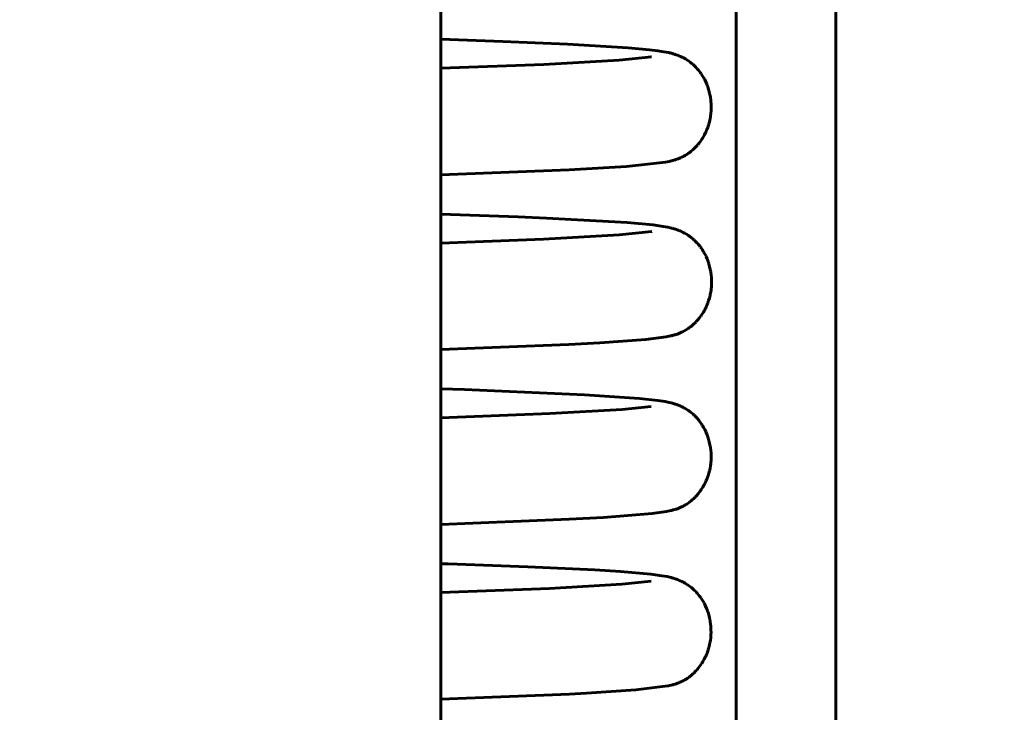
# Model space of a CAD drawing. Header units: millimetres. Extents: x 0 to 210, y 0 to 297.
# Tile 24 of 29: x 161.3 to 170.54, y 210.03 to 216.52. Entities that reach past the tile are written whole.
import ezdxf

# ---------------------------------------------------------------- set-up
doc = ezdxf.new("R2010")
doc.units = ezdxf.units.MM
doc.linetypes.add('K5LT_BASIC', pattern=[0])
doc.linetypes.add('K5LT_THIN', pattern=[0])
doc.layers.add('Системный слой', color=7, linetype='Continuous')
doc.layers.add('Системный слой (1)', color=7, linetype='Continuous', true_color=0x6c6c6c)
doc.styles.add('KDIMTEXTSTYLE', font='txt', dxfattribs={"width": 0.96, "oblique": 15, "height": 5})
doc.styles.add('KTEXTSTYLE', font='txt', dxfattribs={"width": 0.96, "height": 5})
doc.dimstyles.new('KDIMSTYLE (1.00)', dxfattribs={"dimtxt": 5, "dimasz": 1, "dimexe": 2, "dimexo": 0, "dimgap": 1, "dimtad": 1, "dimtxsty": 'KDIMTEXTSTYLE', "dimsah": 1, "dimcen": 0, "dimdle": 1, "dimadec": 0, "dimazin": 0, "dimtfac": 0.667, "dimtmove": 0, "dimatfit": 3, "dimfxl": 1, "dimtvp": 1, "dimtolj": 1, "dimtzin": 0, "dimarcsym": 0})

# ---------------------------------------------------------------- blocks, each defined once
blk = doc.blocks.new('U74')
at = {"layer": 'Системный слой (1)', "color": 143, "linetype": 'K5LT_BASIC', "lineweight": 60, "true_color": 0x33acca}
for p, q in [((166.9271, 216.1452), (166.2208, 216.1059)), ((167.2299, 216.1769), (166.9271, 216.1452)), ((167.2244, 216.1754), (167.2299, 216.1769)), ((166.2208, 216.1059), (165.2543, 216.0693))]:
    blk.add_line(p, q, dxfattribs=at)
blk = doc.blocks.new('U76')
at = {"layer": 'Системный слой (1)', "color": 143, "linetype": 'K5LT_BASIC', "lineweight": 60, "true_color": 0x33acca}
for p, q in [((167.2287, 212.8972), (166.957, 212.8685)), ((166.2763, 212.8298), (165.2543, 212.7907)), ((166.957, 212.8685), (166.2763, 212.8298))]:
    blk.add_line(p, q, dxfattribs=at)
blk = doc.blocks.new('U78')
at = {"layer": 'Системный слой (1)', "color": 143, "linetype": 'K5LT_BASIC', "lineweight": 60, "true_color": 0x33acca}
for p, q in [((166.2183, 214.4667), (165.2543, 214.43)), ((166.9268, 214.5059), (166.2183, 214.4667)), ((167.2345, 214.5377), (166.9268, 214.5059)), ((167.229, 214.5362), (167.2345, 214.5377))]:
    blk.add_line(p, q, dxfattribs=at)
blk = doc.blocks.new('U84')
at = {"layer": 'Системный слой (1)', "color": 143, "linetype": 'K5LT_BASIC', "lineweight": 60, "true_color": 0x33acca}
for p, q in [((165.4772, 213.0547), (165.2543, 213.0622)), ((166.6034, 213.0073), (165.4772, 213.0547)), ((167.1175, 212.9727), (166.6034, 213.0073)), ((167.2891, 212.9539), (167.1175, 212.9727)), ((167.36, 212.9426), (167.2891, 212.9539)), ((167.3955, 212.9352), (167.36, 212.9426)), ((167.4145, 212.9306), (167.3955, 212.9352)), ((167.4244, 212.928), (167.4145, 212.9306)), ((167.4294, 212.9266), (167.4244, 212.928)), ((167.4319, 212.9259), (167.4294, 212.9266)), ((167.4332, 212.9255), (167.4319, 212.9259)), ((167.4396, 212.9236), (167.4332, 212.9255)), ((167.4537, 212.9192), (167.4396, 212.9236)), ((167.465, 212.9152), (167.4537, 212.9192)), ((167.4714, 212.9129), (167.465, 212.9152)), ((167.4747, 212.9117), (167.4714, 212.9129)), ((167.4764, 212.911), (167.4747, 212.9117)), ((167.4773, 212.9107), (167.4764, 212.911)), ((167.479, 212.91), (167.4773, 212.9107)), ((167.4816, 212.909), (167.479, 212.91)), ((167.4836, 212.9082), (167.4816, 212.909)), ((167.4855, 212.9074), (167.4836, 212.9082)), ((167.4879, 212.9065), (167.4855, 212.9074)), ((167.492, 212.9047), (167.4879, 212.9065)), ((167.4973, 212.9024), (167.492, 212.9047)), ((167.5, 212.9013), (167.4973, 212.9024)), ((167.5014, 212.9006), (167.5, 212.9013)), ((167.5021, 212.9003), (167.5014, 212.9006)), ((167.5182, 212.8927), (167.5021, 212.9003)), ((167.5322, 212.8855), (167.5182, 212.8927)), ((167.5397, 212.8814), (167.5322, 212.8855)), ((167.5436, 212.8791), (167.5397, 212.8814)), ((167.5456, 212.878), (167.5436, 212.8791)), ((167.5466, 212.8774), (167.5456, 212.878)), ((167.5635, 212.8671), (167.5466, 212.8774)), ((167.5779, 212.8575), (167.5635, 212.8671)), ((167.5854, 212.8522), (167.5779, 212.8575)), ((167.5892, 212.8494), (167.5854, 212.8522)), ((167.5911, 212.848), (167.5892, 212.8494)), ((167.592, 212.8472), (167.5911, 212.848)), ((167.6069, 212.8356), (167.592, 212.8472)), ((167.6211, 212.8235), (167.6069, 212.8356)), ((167.6284, 212.8169), (167.6211, 212.8235)), ((167.632, 212.8135), (167.6284, 212.8169)), ((167.6339, 212.8118), (167.632, 212.8135)), ((167.6348, 212.8109), (167.6339, 212.8118)), ((167.6485, 212.7972), (167.6348, 212.8109)), ((167.662, 212.7824), (167.6485, 212.7972)), ((167.6687, 212.7746), (167.662, 212.7824)), ((167.6721, 212.7706), (167.6687, 212.7746)), ((167.6737, 212.7686), (167.6721, 212.7706)), ((167.6745, 212.7676), (167.6737, 212.7686)), ((167.6854, 212.7536), (167.6745, 212.7676)), ((167.6979, 212.7361), (167.6854, 212.7536)), ((167.704, 212.7269), (167.6979, 212.7361)), ((167.707, 212.7222), (167.704, 212.7269)), ((167.7085, 212.7198), (167.707, 212.7222)), ((167.7092, 212.7186), (167.7085, 212.7198)), ((167.7197, 212.7007), (167.7092, 212.7186)), ((167.7311, 212.6792), (167.7197, 212.7007)), ((167.7365, 212.6681), (167.7311, 212.6792)), ((167.7391, 212.6624), (167.7365, 212.6681)), ((167.7404, 212.6596), (167.7391, 212.6624)), ((167.741, 212.6582), (167.7404, 212.6596)), ((167.7497, 212.6374), (167.741, 212.6582)), ((167.7588, 212.6128), (167.7497, 212.6374)), ((167.763, 212.6001), (167.7588, 212.6128)), ((167.765, 212.5937), (167.763, 212.6001)), ((167.7659, 212.5905), (167.765, 212.5937)), ((167.7664, 212.5889), (167.7659, 212.5905)), ((167.773, 212.5645), (167.7664, 212.5889)), ((167.7789, 212.5378), (167.773, 212.5645)), ((167.7814, 212.5244), (167.7789, 212.5378)), ((167.7826, 212.5176), (167.7814, 212.5244)), ((167.7831, 212.5143), (167.7826, 212.5176)), ((167.7834, 212.5126), (167.7831, 212.5143)), ((167.7867, 212.4872), (167.7834, 212.5126)), ((167.789, 212.4606), (167.7867, 212.4872)), ((167.7897, 212.4473), (167.789, 212.4606)), ((167.79, 212.4407), (167.7897, 212.4473)), ((167.7901, 212.4373), (167.79, 212.4407)), ((167.7901, 212.4357), (167.7901, 212.4373)), ((167.7901, 212.4117), (167.7901, 212.4357)), ((167.78, 212.3153), (167.7843, 212.3405)), ((167.7843, 212.3405), (167.787, 212.3621)), ((167.787, 212.3621), (167.7872, 212.3637)), ((167.7872, 212.3637), (167.7875, 212.3669)), ((167.7875, 212.3669), (167.7881, 212.3732)), ((167.7881, 212.3732), (167.7891, 212.386)), ((167.7891, 212.386), (167.7901, 212.4117)), ((167.7569, 212.2331), (167.7612, 212.2453)), ((167.7612, 212.2453), (167.769, 212.27)), ((167.769, 212.27), (167.7749, 212.292)), ((167.7749, 212.292), (167.7752, 212.2936)), ((167.7752, 212.2936), (167.776, 212.2967)), ((167.776, 212.2967), (167.7774, 212.3029)), ((167.7774, 212.3029), (167.78, 212.3153)), ((167.7118, 212.1392), (167.7222, 212.1571)), ((167.7222, 212.1571), (167.723, 212.1585)), ((167.723, 212.1585), (167.7245, 212.1612)), ((167.7245, 212.1612), (167.7275, 212.1668)), ((167.7275, 212.1668), (167.7333, 212.1782)), ((167.7333, 212.1782), (167.7442, 212.2015)), ((167.7442, 212.2015), (167.753, 212.2226)), ((167.753, 212.2226), (167.7535, 212.2241)), ((167.7535, 212.2241), (167.7547, 212.2271)), ((167.7547, 212.2271), (167.7569, 212.2331)), ((167.6417, 212.0478), (167.6454, 212.0516)), ((167.6454, 212.0516), (167.6527, 212.0595)), ((167.6527, 212.0595), (167.6674, 212.0765)), ((167.6674, 212.0765), (167.6843, 212.098)), ((167.6843, 212.098), (167.6852, 212.0993)), ((167.6852, 212.0993), (167.6871, 212.1018)), ((167.6871, 212.1018), (167.6907, 212.1069)), ((167.6907, 212.1069), (167.6979, 212.1174)), ((167.6979, 212.1174), (167.7118, 212.1392)), ((167.4928, 211.9455), (167.5287, 211.9625)), ((167.5287, 211.9625), (167.5293, 211.9628)), ((167.5293, 211.9628), (167.531, 211.9637)), ((167.531, 211.9637), (167.5345, 211.9656)), ((167.5345, 211.9656), (167.5398, 211.9685)), ((167.5398, 211.9685), (167.5479, 211.9732)), ((167.5479, 211.9732), (167.5608, 211.9811)), ((167.5608, 211.9811), (167.5829, 211.9963)), ((167.5829, 211.9963), (167.5846, 211.9976)), ((167.5846, 211.9976), (167.5855, 211.9983)), ((167.5855, 211.9983), (167.5874, 211.9997)), ((167.5874, 211.9997), (167.5911, 212.0025)), ((167.5911, 212.0025), (167.5987, 212.0085)), ((167.5987, 212.0085), (167.6019, 212.0111)), ((167.6019, 212.0111), (167.6027, 212.0117)), ((167.6027, 212.0117), (167.604, 212.0128)), ((167.604, 212.0128), (167.6068, 212.0151)), ((167.6068, 212.0151), (167.6124, 212.0199)), ((167.6124, 212.0199), (167.6238, 212.0303)), ((167.6238, 212.0303), (167.6375, 212.0435)), ((167.6375, 212.0435), (167.639, 212.045)), ((167.639, 212.045), (167.6399, 212.046)), ((167.6399, 212.046), (167.6417, 212.0478)), ((166.7804, 211.8554), (167.2367, 211.8915)), ((167.2367, 211.8915), (167.3703, 211.9108)), ((167.3703, 211.9108), (167.4119, 211.9198)), ((167.4119, 211.9198), (167.4208, 211.922)), ((167.4208, 211.922), (167.435, 211.9258)), ((167.435, 211.9258), (167.4497, 211.9302)), ((167.4497, 211.9302), (167.4542, 211.9316)), ((167.4542, 211.9316), (167.4617, 211.9339)), ((167.4617, 211.9339), (167.4733, 211.9379)), ((167.4733, 211.9379), (167.4928, 211.9455)), ((165.2543, 211.7908), (166.4587, 211.8381)), ((166.4587, 211.8381), (166.7804, 211.8554))]:
    blk.add_line(p, q, dxfattribs=at)
blk = doc.blocks.new('U89')
at = {"layer": 'Системный слой (1)', "color": 143, "linetype": 'K5LT_BASIC', "lineweight": 60, "true_color": 0x33acca}
for p, q in [((165.2613, 211.4225), (165.2543, 211.4227)), ((165.2759, 211.422), (165.2613, 211.4225)), ((165.2853, 211.4217), (165.2759, 211.422)), ((165.2915, 211.4215), (165.2853, 211.4217)), ((165.2956, 211.4214), (165.2915, 211.4215)), ((165.2984, 211.4213), (165.2956, 211.4214)), ((165.3003, 211.4212), (165.2984, 211.4213)), ((165.3034, 211.4211), (165.3003, 211.4212)), ((165.3061, 211.421), (165.3034, 211.4211)), ((165.3113, 211.4208), (165.3061, 211.421)), ((165.3219, 211.4205), (165.3113, 211.4208)), ((166.0711, 211.3928), (165.3219, 211.4205)), ((166.6976, 211.3629), (166.0711, 211.3928)), ((166.9384, 211.3478), (166.6976, 211.3629)), ((167.2231, 211.3231), (166.9384, 211.3478)), ((167.3285, 211.309), (167.2231, 211.3231)), ((167.3764, 211.3003), (167.3285, 211.309)), ((167.402, 211.2946), (167.3764, 211.3003)), ((167.4152, 211.2913), (167.402, 211.2946)), ((167.4219, 211.2895), (167.4152, 211.2913)), ((167.4253, 211.2886), (167.4219, 211.2895)), ((167.4289, 211.2876), (167.4253, 211.2886)), ((167.436, 211.2855), (167.4289, 211.2876)), ((167.4519, 211.2806), (167.436, 211.2855)), ((167.4617, 211.2772), (167.4519, 211.2806)), ((167.467, 211.2752), (167.4617, 211.2772)), ((167.4699, 211.2742), (167.467, 211.2752)), ((167.4713, 211.2737), (167.4699, 211.2742)), ((167.472, 211.2734), (167.4713, 211.2737)), ((167.4735, 211.2728), (167.472, 211.2734)), ((167.4752, 211.2722), (167.4735, 211.2728)), ((167.4763, 211.2718), (167.4752, 211.2722)), ((167.477, 211.2715), (167.4763, 211.2718)), ((167.4775, 211.2713), (167.477, 211.2715)), ((167.4779, 211.2711), (167.4775, 211.2713)), ((167.4783, 211.271), (167.4779, 211.2711)), ((167.4788, 211.2708), (167.4783, 211.271)), ((167.4799, 211.2704), (167.4788, 211.2708)), ((167.482, 211.2695), (167.4799, 211.2704)), ((167.4831, 211.2691), (167.482, 211.2695)), ((167.4836, 211.2689), (167.4831, 211.2691)), ((167.5007, 211.2616), (167.4836, 211.2689)), ((167.5145, 211.2551), (167.5007, 211.2616)), ((167.522, 211.2513), (167.5145, 211.2551)), ((167.526, 211.2493), (167.522, 211.2513)), ((167.528, 211.2483), (167.526, 211.2493)), ((167.529, 211.2477), (167.528, 211.2483)), ((167.546, 211.2382), (167.529, 211.2477)), ((167.5604, 211.2295), (167.546, 211.2382)), ((167.5679, 211.2246), (167.5604, 211.2295)), ((167.5717, 211.222), (167.5679, 211.2246)), ((167.5737, 211.2207), (167.5717, 211.222)), ((167.5746, 211.22), (167.5737, 211.2207)), ((167.5904, 211.2087), (167.5746, 211.22)), ((167.6045, 211.1977), (167.5904, 211.2087)), ((167.6118, 211.1917), (167.6045, 211.1977)), ((167.6154, 211.1885), (167.6118, 211.1917)), ((167.6173, 211.1869), (167.6154, 211.1885)), ((167.6182, 211.1861), (167.6173, 211.1869)), ((167.6316, 211.1738), (167.6182, 211.1861)), ((167.6453, 211.1603), (167.6316, 211.1738)), ((167.6522, 211.1531), (167.6453, 211.1603)), ((167.6556, 211.1494), (167.6522, 211.1531)), ((167.6573, 211.1475), (167.6556, 211.1494)), ((167.6581, 211.1465), (167.6573, 211.1475)), ((167.6696, 211.1333), (167.6581, 211.1465)), ((167.6824, 211.1171), (167.6696, 211.1333)), ((167.6888, 211.1085), (167.6824, 211.1171)), ((167.6919, 211.1041), (167.6888, 211.1085)), ((167.6935, 211.1019), (167.6919, 211.1041)), ((167.6942, 211.1008), (167.6935, 211.1019)), ((167.7054, 211.0838), (167.6942, 211.1008)), ((167.7174, 211.0637), (167.7054, 211.0838)), ((167.7232, 211.0532), (167.7174, 211.0637)), ((167.726, 211.048), (167.7232, 211.0532)), ((167.7273, 211.0453), (167.726, 211.048)), ((167.728, 211.044), (167.7273, 211.0453)), ((167.7373, 211.0248), (167.728, 211.044)), ((167.7474, 211.0012), (167.7373, 211.0248)), ((167.7521, 210.9891), (167.7474, 211.0012)), ((167.7544, 210.9829), (167.7521, 210.9891)), ((167.7555, 210.9798), (167.7544, 210.9829)), ((167.756, 210.9783), (167.7555, 210.9798)), ((167.7638, 210.9546), (167.756, 210.9783)), ((167.771, 210.9283), (167.7638, 210.9546)), ((167.7742, 210.9151), (167.771, 210.9283)), ((167.7757, 210.9084), (167.7742, 210.9151)), ((167.7764, 210.9051), (167.7757, 210.9084)), ((167.7767, 210.9034), (167.7764, 210.9051)), ((167.7813, 210.8786), (167.7767, 210.9034)), ((167.785, 210.8518), (167.7813, 210.8786)), ((167.7864, 210.8382), (167.785, 210.8518)), ((167.787, 210.8315), (167.7864, 210.8382)), ((167.7873, 210.8281), (167.787, 210.8315)), ((167.7874, 210.8264), (167.7873, 210.8281)), ((167.7887, 210.8008), (167.7874, 210.8264)), ((167.7882, 210.7553), (167.7885, 210.7617)), ((167.7885, 210.7617), (167.7889, 210.7747)), ((167.7889, 210.7747), (167.7887, 210.8008)), ((167.7751, 210.6599), (167.7793, 210.6798)), ((167.7793, 210.6798), (167.7796, 210.6814)), ((167.7796, 210.6814), (167.7802, 210.6844)), ((167.7802, 210.6844), (167.7812, 210.6905)), ((167.7812, 210.6905), (167.7832, 210.7028)), ((167.7832, 210.7028), (167.7862, 210.7276)), ((167.7862, 210.7276), (167.788, 210.7504)), ((167.788, 210.7504), (167.7881, 210.752)), ((167.7881, 210.752), (167.7882, 210.7553)), ((167.7451, 210.5678), (167.7548, 210.592)), ((167.7548, 210.592), (167.7621, 210.613)), ((167.7621, 210.613), (167.7626, 210.6145)), ((167.7626, 210.6145), (167.7636, 210.6175)), ((167.7636, 210.6175), (167.7654, 210.6234)), ((167.7654, 210.6234), (167.7689, 210.6355)), ((167.7689, 210.6355), (167.7751, 210.6599)), ((167.6881, 210.4662), (167.6996, 210.483)), ((167.6996, 210.483), (167.7004, 210.4843)), ((167.7004, 210.4843), (167.7021, 210.4869)), ((167.7021, 210.4869), (167.7055, 210.4922)), ((167.7055, 210.4922), (167.7121, 210.503)), ((167.7121, 210.503), (167.7248, 210.5254)), ((167.7248, 210.5254), (167.7351, 210.5458)), ((167.7351, 210.5458), (167.7358, 210.5472)), ((167.7358, 210.5472), (167.7372, 210.5501)), ((167.7372, 210.5501), (167.7399, 210.556)), ((167.7399, 210.556), (167.7451, 210.5678)), ((167.6181, 210.3873), (167.6275, 210.3961)), ((167.6275, 210.3961), (167.6469, 210.4157)), ((167.6469, 210.4157), (167.6577, 210.4277)), ((167.6577, 210.4277), (167.6587, 210.4289)), ((167.6587, 210.4289), (167.6607, 210.4312)), ((167.6607, 210.4312), (167.6646, 210.4359)), ((167.6646, 210.4359), (167.6725, 210.4456)), ((167.6725, 210.4456), (167.6881, 210.4662)), ((167.4628, 210.296), (167.4673, 210.2976)), ((167.4673, 210.2976), (167.4681, 210.2978)), ((167.4681, 210.2978), (167.4696, 210.2984)), ((167.4696, 210.2984), (167.472, 210.2992)), ((167.472, 210.2992), (167.474, 210.3)), ((167.474, 210.3), (167.4769, 210.301)), ((167.4769, 210.301), (167.4815, 210.3028)), ((167.4815, 210.3028), (167.4886, 210.3056)), ((167.4886, 210.3056), (167.5008, 210.3108)), ((167.5008, 210.3108), (167.5044, 210.3124)), ((167.5044, 210.3124), (167.505, 210.3127)), ((167.505, 210.3127), (167.5063, 210.3133)), ((167.5063, 210.3133), (167.5083, 210.3142)), ((167.5083, 210.3142), (167.5092, 210.3147)), ((167.5092, 210.3147), (167.5098, 210.3149)), ((167.5098, 210.3149), (167.5102, 210.3151)), ((167.5102, 210.3151), (167.5106, 210.3153)), ((167.5106, 210.3153), (167.5112, 210.3156)), ((167.5112, 210.3156), (167.512, 210.3159)), ((167.512, 210.3159), (167.5132, 210.3165)), ((167.5132, 210.3165), (167.5151, 210.3174)), ((167.5151, 210.3174), (167.5155, 210.3176)), ((167.5155, 210.3176), (167.516, 210.3179)), ((167.516, 210.3179), (167.5168, 210.3183)), ((167.5168, 210.3183), (167.5184, 210.319)), ((167.5184, 210.319), (167.5216, 210.3207)), ((167.5216, 210.3207), (167.5248, 210.3223)), ((167.5248, 210.3223), (167.527, 210.3234)), ((167.527, 210.3234), (167.5276, 210.3238)), ((167.5276, 210.3238), (167.5281, 210.324)), ((167.5281, 210.324), (167.5291, 210.3245)), ((167.5291, 210.3245), (167.531, 210.3255)), ((167.531, 210.3255), (167.5349, 210.3277)), ((167.5349, 210.3277), (167.5433, 210.3324)), ((167.5433, 210.3324), (167.555, 210.3395)), ((167.555, 210.3395), (167.5558, 210.34)), ((167.5558, 210.34), (167.5575, 210.3411)), ((167.5575, 210.3411), (167.561, 210.3433)), ((167.561, 210.3433), (167.5681, 210.348)), ((167.5681, 210.348), (167.5834, 210.3588)), ((167.5834, 210.3588), (167.61, 210.3801)), ((167.61, 210.3801), (167.6111, 210.3811)), ((167.6111, 210.3811), (167.6134, 210.3831)), ((167.6134, 210.3831), (167.6181, 210.3873)), ((166.5689, 210.2042), (166.6214, 210.207)), ((166.6214, 210.207), (167.0821, 210.2374)), ((167.0821, 210.2374), (167.384, 210.2748)), ((167.384, 210.2748), (167.3902, 210.2762)), ((167.3902, 210.2762), (167.4002, 210.2784)), ((167.4002, 210.2784), (167.4159, 210.2822)), ((167.4159, 210.2822), (167.4299, 210.2858)), ((167.4299, 210.2858), (167.438, 210.2882)), ((167.438, 210.2882), (167.4537, 210.293)), ((167.4537, 210.293), (167.4628, 210.296)), ((165.2543, 210.1515), (166.461, 210.1988)), ((166.461, 210.1988), (166.5689, 210.2042))]:
    blk.add_line(p, q, dxfattribs=at)
blk = doc.blocks.new('U91')
at = {"layer": 'Системный слой (1)', "color": 143, "linetype": 'K5LT_BASIC', "lineweight": 60, "true_color": 0x33acca}
for p, q in [((166.9514, 211.2288), (166.2754, 211.1904)), ((167.2279, 211.2583), (166.9514, 211.2288)), ((166.2754, 211.1904), (165.2543, 211.1514))]:
    blk.add_line(p, q, dxfattribs=at)
blk = doc.blocks.new('U101')
at = {"layer": 'Системный слой (1)', "color": 143, "linetype": 'K5LT_BASIC', "lineweight": 60, "true_color": 0x33acca}
for p, q in [((165.9799, 214.6752), (165.2543, 214.7015)), ((166.2457, 214.6639), (165.9799, 214.6752)), ((167.0034, 214.6215), (166.2457, 214.6639)), ((167.2458, 214.5992), (167.0034, 214.6215)), ((167.3391, 214.5864), (167.2458, 214.5992)), ((167.3823, 214.5785), (167.3391, 214.5864)), ((167.385, 214.5779), (167.3823, 214.5785)), ((167.4067, 214.5731), (167.385, 214.5779)), ((167.4177, 214.5704), (167.4067, 214.5731)), ((167.4232, 214.5689), (167.4177, 214.5704)), ((167.4261, 214.5682), (167.4232, 214.5689)), ((167.432, 214.5666), (167.4261, 214.5682)), ((167.4445, 214.563), (167.432, 214.5666)), ((167.4562, 214.5593), (167.4445, 214.563)), ((167.4627, 214.5571), (167.4562, 214.5593)), ((167.4662, 214.5559), (167.4627, 214.5571)), ((167.468, 214.5552), (167.4662, 214.5559)), ((167.4689, 214.5549), (167.468, 214.5552)), ((167.4705, 214.5543), (167.4689, 214.5549)), ((167.4734, 214.5533), (167.4705, 214.5543)), ((167.4756, 214.5525), (167.4734, 214.5533)), ((167.4779, 214.5516), (167.4756, 214.5525)), ((167.481, 214.5505), (167.4779, 214.5516)), ((167.4865, 214.5483), (167.481, 214.5505)), ((167.492, 214.5461), (167.4865, 214.5483)), ((167.4949, 214.5449), (167.492, 214.5461)), ((167.4963, 214.5443), (167.4949, 214.5449)), ((167.4971, 214.544), (167.4963, 214.5443)), ((167.5134, 214.5367), (167.4971, 214.544)), ((167.5274, 214.5298), (167.5134, 214.5367)), ((167.5349, 214.5259), (167.5274, 214.5298)), ((167.5388, 214.5238), (167.5349, 214.5259)), ((167.5408, 214.5227), (167.5388, 214.5238)), ((167.5418, 214.5221), (167.5408, 214.5227)), ((167.5587, 214.5124), (167.5418, 214.5221)), ((167.573, 214.5032), (167.5587, 214.5124)), ((167.5805, 214.4982), (167.573, 214.5032)), ((167.5844, 214.4955), (167.5805, 214.4982)), ((167.5863, 214.4941), (167.5844, 214.4955)), ((167.5873, 214.4934), (167.5863, 214.4941)), ((167.6053, 214.4799), (167.5873, 214.4934)), ((167.6182, 214.4693), (167.6053, 214.4799)), ((167.6248, 214.4635), (167.6182, 214.4693)), ((167.6281, 214.4606), (167.6248, 214.4635)), ((167.6298, 214.4591), (167.6281, 214.4606)), ((167.6306, 214.4583), (167.6298, 214.4591)), ((167.6382, 214.4512), (167.6306, 214.4583)), ((167.6503, 214.4392), (167.6382, 214.4512)), ((167.6563, 214.4329), (167.6503, 214.4392)), ((167.6593, 214.4297), (167.6563, 214.4329)), ((167.6608, 214.4281), (167.6593, 214.4297)), ((167.6616, 214.4272), (167.6608, 214.4281)), ((167.6677, 214.4203), (167.6616, 214.4272)), ((167.6795, 214.4062), (167.6677, 214.4203)), ((167.6853, 214.3989), (167.6795, 214.4062)), ((167.6882, 214.3951), (167.6853, 214.3989)), ((167.6896, 214.3932), (167.6882, 214.3951)), ((167.6904, 214.3921), (167.6896, 214.3932)), ((167.6965, 214.3838), (167.6904, 214.3921)), ((167.7076, 214.3673), (167.6965, 214.3838)), ((167.713, 214.3587), (167.7076, 214.3673)), ((167.7157, 214.3544), (167.713, 214.3587)), ((167.717, 214.3522), (167.7157, 214.3544)), ((167.7177, 214.351), (167.717, 214.3522)), ((167.723, 214.3419), (167.7177, 214.351)), ((167.7336, 214.322), (167.723, 214.3419)), ((167.7387, 214.3116), (167.7336, 214.322)), ((167.7412, 214.3064), (167.7387, 214.3116)), ((167.7425, 214.3037), (167.7412, 214.3064)), ((167.7431, 214.3024), (167.7425, 214.3037)), ((167.7521, 214.2815), (167.7431, 214.3024)), ((167.7614, 214.2567), (167.7521, 214.2815)), ((167.7657, 214.244), (167.7614, 214.2567)), ((167.7677, 214.2377), (167.7657, 214.244)), ((167.7687, 214.2345), (167.7677, 214.2377)), ((167.7692, 214.2329), (167.7687, 214.2345)), ((167.7759, 214.2089), (167.7692, 214.2329)), ((167.782, 214.1825), (167.7759, 214.2089)), ((167.7846, 214.1691), (167.782, 214.1825)), ((167.7858, 214.1624), (167.7846, 214.1691)), ((167.7864, 214.159), (167.7858, 214.1624)), ((167.7866, 214.1573), (167.7864, 214.159)), ((167.7902, 214.1318), (167.7866, 214.1573)), ((167.7927, 214.1052), (167.7902, 214.1318)), ((167.7935, 214.0919), (167.7927, 214.1052)), ((167.7938, 214.0852), (167.7935, 214.0919)), ((167.794, 214.0819), (167.7938, 214.0852)), ((167.789, 213.985), (167.7915, 214.0064)), ((167.7915, 214.0064), (167.7917, 214.008)), ((167.7917, 214.008), (167.792, 214.0111)), ((167.792, 214.0111), (167.7925, 214.0175)), ((167.7925, 214.0175), (167.7934, 214.0303)), ((167.7934, 214.0303), (167.7942, 214.056)), ((167.794, 214.0802), (167.794, 214.0819)), ((167.7942, 214.056), (167.794, 214.0802)), ((167.7666, 213.8892), (167.7742, 213.9139)), ((167.7742, 213.9139), (167.78, 213.9364)), ((167.78, 213.9364), (167.7803, 213.938)), ((167.7803, 213.938), (167.781, 213.9411)), ((167.781, 213.9411), (167.7824, 213.9473)), ((167.7824, 213.9473), (167.7849, 213.9598)), ((167.7849, 213.9598), (167.789, 213.985)), ((167.7308, 213.8053), (167.7337, 213.811)), ((167.7337, 213.811), (167.7395, 213.8225)), ((167.7395, 213.8225), (167.7502, 213.846)), ((167.7502, 213.846), (167.7586, 213.8666)), ((167.7586, 213.8666), (167.7591, 213.8681)), ((167.7591, 213.8681), (167.7603, 213.8711)), ((167.7603, 213.8711), (167.7624, 213.8771)), ((167.7624, 213.8771), (167.7666, 213.8892)), ((167.6622, 213.7056), (167.6788, 213.7256)), ((167.6788, 213.7256), (167.6905, 213.741)), ((167.6905, 213.741), (167.6914, 213.7423)), ((167.6914, 213.7423), (167.6932, 213.7447)), ((167.6932, 213.7447), (167.6968, 213.7498)), ((167.6968, 213.7498), (167.7039, 213.7602)), ((167.7039, 213.7602), (167.7176, 213.7819)), ((167.7176, 213.7819), (167.7285, 213.8011)), ((167.7285, 213.8011), (167.7293, 213.8025)), ((167.7293, 213.8025), (167.7308, 213.8053)), ((167.5482, 213.6109), (167.5741, 213.6273)), ((167.5741, 213.6273), (167.5748, 213.6278)), ((167.5748, 213.6278), (167.5761, 213.6287)), ((167.5761, 213.6287), (167.5787, 213.6305)), ((167.5787, 213.6305), (167.5841, 213.6343)), ((167.5841, 213.6343), (167.5949, 213.6424)), ((167.5949, 213.6424), (167.597, 213.6439)), ((167.597, 213.6439), (167.5978, 213.6445)), ((167.5978, 213.6445), (167.5993, 213.6457)), ((167.5993, 213.6457), (167.6024, 213.6482)), ((167.6024, 213.6482), (167.6087, 213.6534)), ((167.6087, 213.6534), (167.6218, 213.6647)), ((167.6218, 213.6647), (167.6466, 213.6886)), ((167.6466, 213.6886), (167.6476, 213.6897)), ((167.6476, 213.6897), (167.6497, 213.6918)), ((167.6497, 213.6918), (167.6538, 213.6963)), ((167.6538, 213.6963), (167.6622, 213.7056)), ((167.1778, 213.5249), (167.3674, 213.5497)), ((167.3674, 213.5497), (167.4088, 213.5582)), ((167.4088, 213.5582), (167.4122, 213.559)), ((167.4122, 213.559), (167.4175, 213.5602)), ((167.4175, 213.5602), (167.4259, 213.5624)), ((167.4259, 213.5624), (167.4346, 213.5647)), ((167.4346, 213.5647), (167.4358, 213.565)), ((167.4358, 213.565), (167.4382, 213.5657)), ((167.4382, 213.5657), (167.4418, 213.5667)), ((167.4418, 213.5667), (167.4501, 213.569)), ((167.4501, 213.569), (167.455, 213.5705)), ((167.455, 213.5705), (167.4622, 213.5727)), ((167.4622, 213.5727), (167.4735, 213.5765)), ((167.4735, 213.5765), (167.4922, 213.5837)), ((167.4922, 213.5837), (167.5135, 213.5931)), ((167.5135, 213.5931), (167.5152, 213.5938)), ((167.5152, 213.5938), (167.5186, 213.5954)), ((167.5186, 213.5954), (167.5244, 213.5982)), ((167.5244, 213.5982), (167.5335, 213.6028)), ((167.5335, 213.6028), (167.5482, 213.6109)), ((165.2543, 213.4301), (166.4549, 213.4774)), ((166.4549, 213.4774), (166.7459, 213.493)), ((166.7459, 213.493), (167.1778, 213.5249))]:
    blk.add_line(p, q, dxfattribs=at)
blk = doc.blocks.new('U111')
at = {"layer": 'Системный слой (1)', "color": 143, "linetype": 'K5LT_BASIC', "lineweight": 60, "true_color": 0x33acca}
for p, q in [((165.8369, 216.3201), (165.2543, 216.3408)), ((166.4414, 216.2942), (165.8369, 216.3201)), ((167.0129, 216.2604), (166.4414, 216.2942)), ((167.2107, 216.2428), (167.0129, 216.2604)), ((167.2898, 216.2332), (167.2107, 216.2428)), ((167.3256, 216.2279), (167.2898, 216.2332)), ((167.369, 216.2203), (167.3256, 216.2279)), ((167.3916, 216.2156), (167.369, 216.2203)), ((167.4028, 216.2131), (167.3916, 216.2156)), ((167.4083, 216.2117), (167.4028, 216.2131)), ((167.4111, 216.211), (167.4083, 216.2117)), ((167.4167, 216.2096), (167.4111, 216.211)), ((167.4285, 216.2065), (167.4167, 216.2096)), ((167.441, 216.2028), (167.4285, 216.2065)), ((167.4479, 216.2006), (167.441, 216.2028)), ((167.4517, 216.1994), (167.4479, 216.2006)), ((167.4536, 216.1988), (167.4517, 216.1994)), ((167.4545, 216.1984), (167.4536, 216.1988)), ((167.4571, 216.1976), (167.4545, 216.1984)), ((167.4602, 216.1965), (167.4571, 216.1976)), ((167.4626, 216.1957), (167.4602, 216.1965)), ((167.4651, 216.1948), (167.4626, 216.1957)), ((167.4687, 216.1935), (167.4651, 216.1948)), ((167.4751, 216.1912), (167.4687, 216.1935)), ((167.4809, 216.1889), (167.4751, 216.1912)), ((167.4839, 216.1877), (167.4809, 216.1889)), ((167.4854, 216.1871), (167.4839, 216.1877)), ((167.4861, 216.1868), (167.4854, 216.1871)), ((167.5028, 216.1797), (167.4861, 216.1868)), ((167.5167, 216.1731), (167.5028, 216.1797)), ((167.5243, 216.1693), (167.5167, 216.1731)), ((167.5282, 216.1673), (167.5243, 216.1693)), ((167.5302, 216.1662), (167.5282, 216.1673)), ((167.5312, 216.1657), (167.5302, 216.1662)), ((167.5482, 216.1562), (167.5312, 216.1657)), ((167.5625, 216.1474), (167.5482, 216.1562)), ((167.57, 216.1425), (167.5625, 216.1474)), ((167.5739, 216.14), (167.57, 216.1425)), ((167.5758, 216.1386), (167.5739, 216.14)), ((167.5768, 216.138), (167.5758, 216.1386)), ((167.5926, 216.1266), (167.5768, 216.138)), ((167.6068, 216.1154), (167.5926, 216.1266)), ((167.6141, 216.1094), (167.6068, 216.1154)), ((167.6178, 216.1062), (167.6141, 216.1094)), ((167.6196, 216.1046), (167.6178, 216.1062)), ((167.6205, 216.1038), (167.6196, 216.1046)), ((167.6338, 216.0916), (167.6205, 216.1038)), ((167.6474, 216.0781), (167.6338, 216.0916)), ((167.6542, 216.071), (167.6474, 216.0781)), ((167.6576, 216.0673), (167.6542, 216.071)), ((167.6593, 216.0654), (167.6576, 216.0673)), ((167.6601, 216.0645), (167.6593, 216.0654)), ((167.6718, 216.0509), (167.6601, 216.0645)), ((167.6847, 216.0345), (167.6718, 216.0509)), ((167.6911, 216.0259), (167.6847, 216.0345)), ((167.6942, 216.0214), (167.6911, 216.0259)), ((167.6958, 216.0192), (167.6942, 216.0214)), ((167.6965, 216.0181), (167.6958, 216.0192)), ((167.7072, 216.0019), (167.6965, 216.0181)), ((167.719, 215.9821), (167.7072, 216.0019)), ((167.7247, 215.9717), (167.719, 215.9821)), ((167.7275, 215.9664), (167.7247, 215.9717)), ((167.7289, 215.9637), (167.7275, 215.9664)), ((167.7296, 215.9624), (167.7289, 215.9637)), ((167.7392, 215.9425), (167.7296, 215.9624)), ((167.7494, 215.9187), (167.7392, 215.9425)), ((167.7541, 215.9065), (167.7494, 215.9187)), ((167.7563, 215.9003), (167.7541, 215.9065)), ((167.7574, 215.8972), (167.7563, 215.9003)), ((167.758, 215.8957), (167.7574, 215.8972)), ((167.7655, 215.8726), (167.758, 215.8957)), ((167.7727, 215.8466), (167.7655, 215.8726)), ((167.7759, 215.8334), (167.7727, 215.8466)), ((167.7773, 215.8267), (167.7759, 215.8334)), ((167.778, 215.8234), (167.7773, 215.8267)), ((167.7784, 215.8217), (167.778, 215.8234)), ((167.783, 215.7967), (167.7784, 215.8217)), ((167.7867, 215.7699), (167.783, 215.7967)), ((167.7881, 215.7564), (167.7867, 215.7699)), ((167.7887, 215.7496), (167.7881, 215.7564)), ((167.7889, 215.7462), (167.7887, 215.7496)), ((167.789, 215.7445), (167.7889, 215.7462)), ((167.7877, 215.6454), (167.7896, 215.6688)), ((167.7903, 215.7192), (167.789, 215.7445)), ((167.7896, 215.6688), (167.7897, 215.6704)), ((167.7897, 215.6704), (167.7899, 215.6737)), ((167.7899, 215.6737), (167.7901, 215.6801)), ((167.7901, 215.6801), (167.7905, 215.6931)), ((167.7905, 215.6931), (167.7903, 215.7192)), ((167.7712, 215.5563), (167.7772, 215.5803)), ((167.7772, 215.5803), (167.781, 215.5983)), ((167.781, 215.5983), (167.7812, 215.5998)), ((167.7812, 215.5998), (167.7818, 215.6028)), ((167.7818, 215.6028), (167.7828, 215.6088)), ((167.7828, 215.6088), (167.7847, 215.621)), ((167.7847, 215.621), (167.7877, 215.6454)), ((167.7387, 215.4683), (167.7401, 215.4712)), ((167.7401, 215.4712), (167.7428, 215.4771)), ((167.7428, 215.4771), (167.7479, 215.4889)), ((167.7479, 215.4889), (167.7575, 215.5132)), ((167.7575, 215.5132), (167.7647, 215.5342)), ((167.7647, 215.5342), (167.7651, 215.5356)), ((167.7651, 215.5356), (167.7661, 215.5386)), ((167.7661, 215.5386), (167.7679, 215.5444)), ((167.7679, 215.5444), (167.7712, 215.5563)), ((167.6764, 215.3668), (167.692, 215.3878)), ((167.692, 215.3878), (167.7027, 215.4037)), ((167.7027, 215.4037), (167.7036, 215.405)), ((167.7036, 215.405), (167.7053, 215.4076)), ((167.7053, 215.4076), (167.7086, 215.4128)), ((167.7086, 215.4128), (167.7151, 215.4237)), ((167.7151, 215.4237), (167.7277, 215.4462)), ((167.7277, 215.4462), (167.738, 215.4668)), ((167.738, 215.4668), (167.7387, 215.4683)), ((167.5935, 215.2837), (167.6034, 215.2916)), ((167.6034, 215.2916), (167.6109, 215.2979)), ((167.6109, 215.2979), (167.6126, 215.2993)), ((167.6126, 215.2993), (167.6134, 215.3001)), ((167.6134, 215.3001), (167.615, 215.3015)), ((167.615, 215.3015), (167.6184, 215.3045)), ((167.6184, 215.3045), (167.6252, 215.3108)), ((167.6252, 215.3108), (167.6392, 215.3245)), ((167.6392, 215.3245), (167.6614, 215.3485)), ((167.6614, 215.3485), (167.6624, 215.3497)), ((167.6624, 215.3497), (167.6644, 215.3521)), ((167.6644, 215.3521), (167.6684, 215.3569)), ((167.6684, 215.3569), (167.6764, 215.3668)), ((167.3626, 215.1888), (167.3953, 215.1953)), ((167.3953, 215.1953), (167.407, 215.198)), ((167.407, 215.198), (167.4109, 215.1989)), ((167.4109, 215.1989), (167.4171, 215.2004)), ((167.4171, 215.2004), (167.4275, 215.2032)), ((167.4275, 215.2032), (167.4335, 215.2048)), ((167.4335, 215.2048), (167.4347, 215.2052)), ((167.4347, 215.2052), (167.4371, 215.2058)), ((167.4371, 215.2058), (167.4419, 215.2072)), ((167.4419, 215.2072), (167.4462, 215.2084)), ((167.4462, 215.2084), (167.4539, 215.2108)), ((167.4539, 215.2108), (167.4596, 215.2126)), ((167.4596, 215.2126), (167.468, 215.2155)), ((167.468, 215.2155), (167.481, 215.2203)), ((167.481, 215.2203), (167.5027, 215.2293)), ((167.5027, 215.2293), (167.5047, 215.2302)), ((167.5047, 215.2302), (167.5058, 215.2307)), ((167.5058, 215.2307), (167.508, 215.2317)), ((167.508, 215.2317), (167.5126, 215.2339)), ((167.5126, 215.2339), (167.5207, 215.2378)), ((167.5207, 215.2378), (167.5213, 215.2381)), ((167.5213, 215.2381), (167.5225, 215.2387)), ((167.5225, 215.2387), (167.5248, 215.2398)), ((167.5248, 215.2398), (167.5265, 215.2407)), ((167.5265, 215.2407), (167.5279, 215.2414)), ((167.5279, 215.2414), (167.5294, 215.2422)), ((167.5294, 215.2422), (167.5315, 215.2433)), ((167.5315, 215.2433), (167.5346, 215.2449)), ((167.5346, 215.2449), (167.5392, 215.2475)), ((167.5392, 215.2475), (167.5466, 215.2517)), ((167.5466, 215.2517), (167.5593, 215.2596)), ((167.5593, 215.2596), (167.56, 215.26)), ((167.56, 215.26), (167.5609, 215.2606)), ((167.5609, 215.2606), (167.5627, 215.2617)), ((167.5627, 215.2617), (167.564, 215.2626)), ((167.564, 215.2626), (167.5647, 215.263)), ((167.5647, 215.263), (167.5653, 215.2634)), ((167.5653, 215.2634), (167.5659, 215.2638)), ((167.5659, 215.2638), (167.5665, 215.2642)), ((167.5665, 215.2642), (167.5674, 215.2648)), ((167.5674, 215.2648), (167.5688, 215.2658)), ((167.5688, 215.2658), (167.571, 215.2673)), ((167.571, 215.2673), (167.5717, 215.2677)), ((167.5717, 215.2677), (167.5724, 215.2682)), ((167.5724, 215.2682), (167.5736, 215.269)), ((167.5736, 215.269), (167.575, 215.27)), ((167.575, 215.27), (167.5759, 215.2707)), ((167.5759, 215.2707), (167.5768, 215.2713)), ((167.5768, 215.2713), (167.578, 215.2721)), ((167.578, 215.2721), (167.5795, 215.2732)), ((167.5795, 215.2732), (167.5818, 215.2748)), ((167.5818, 215.2748), (167.5844, 215.2768)), ((167.5844, 215.2768), (167.5851, 215.2773)), ((167.5851, 215.2773), (167.5863, 215.2782)), ((167.5863, 215.2782), (167.5887, 215.28)), ((167.5887, 215.28), (167.5935, 215.2837)), ((165.2543, 215.0694), (166.4585, 215.1168)), ((166.4585, 215.1168), (166.9974, 215.1489)), ((166.9974, 215.1489), (167.3626, 215.1888))]:
    blk.add_line(p, q, dxfattribs=at)
blk = doc.blocks.new('D7')
at = {"layer": 'Системный слой (1)'}
for points in [[(198.5327, 234.6443), (197.8744, 239.6443), (197.2161, 234.6443), (197.8744, 235.1443)], [(197.8744, 130.6443), (198.5327, 135.6443), (197.8744, 135.1443), (197.2161, 135.6443)]]:
    blk.add_hatch(color=7, dxfattribs=at).paths.add_polyline_path(points)
at = {"layer": 'Системный слой (1)', "color": 7, "linetype": 'K5LT_THIN', "lineweight": 18, "true_color": 0xffffff}
for p, q in [((167.5001, 239.6443), (199.8744, 239.6443)), ((197.2161, 234.6443), (197.8744, 239.6443)), ((197.8744, 239.6443), (198.5327, 234.6443)), ((197.8744, 239.6443), (197.8744, 130.6443)), ((197.8744, 235.1443), (197.2161, 234.6443)), ((198.5327, 234.6443), (197.8744, 235.1443)), ((197.8744, 130.6443), (197.2161, 135.6443)), ((197.2161, 135.6443), (197.8744, 135.1443)), ((197.8744, 135.1443), (198.5327, 135.6443)), ((198.5327, 135.6443), (197.8744, 130.6443)), ((172.9859, 130.6443), (199.8744, 130.6443))]:
    blk.add_line(p, q, dxfattribs=at)
blk.add_wipeout([(196.8744, 180.001), (189.4925, 180.001), (189.4925, 189.8762), (196.8744, 189.8762)]).dxf.layer = 'Системный слой (1)'
at = {"layer": 'Системный слой (1)', "color": 7, "insert": (190.2869, 180.001), "char_height": 5, "attachment_point": 1, "rotation": 90, "style": 'KTEXTSTYLE'}
blk.add_mtext('\\fArial|b0|c204|p34;\\H5.0;\\W1.000;\\Q15;\\fGOST Type AU|b0|i0|c204|p34;\\Q15;\\W0.960;109', dxfattribs=at)
blk = doc.blocks.new('KDIMARROW_01')
at = {"layer": 'Системный слой'}
blk.add_hatch(color=0, dxfattribs=at).paths.add_polyline_path([(-5, -0.6583), (0, 0), (-5, 0.6583), (-4.5, 0)])
at = {"layer": 'Системный слой', "color": 0, "linetype": 'K5LT_THIN', "lineweight": 18}
for p, q in [((-4.5, 0), (-5, 0.6583)), ((-5, 0.6583), (0, 0)), ((0, 0), (-5, -0.6583)), ((-5, -0.6583), (-4.5, 0))]:
    blk.add_line(p, q, dxfattribs=at)
at = {"layer": 'Системный слой (1)', "color": 0, "linetype": 'K5LT_THIN', "lineweight": 18}
blk.add_line((151.4741, 130.6443), (150.4741, 130.6443), dxfattribs=at)
blk = doc.blocks.new('D8')
at = {"layer": 'Системный слой (1)'}
for points in [[(124.4741, 258.356), (124.9741, 259.0143), (119.9741, 258.356), (124.9741, 257.6977)], [(182.9741, 258.356), (177.9741, 259.0143), (178.4741, 258.356), (177.9741, 257.6977)]]:
    blk.add_hatch(color=7, dxfattribs=at).paths.add_polyline_path(points)
at = {"layer": 'Системный слой (1)', "color": 7, "linetype": 'K5LT_THIN', "lineweight": 18, "true_color": 0xffffff}
for p, q in [((119.9741, 165.5443), (119.9741, 260.356)), ((182.9741, 165.5443), (182.9741, 260.356)), ((119.9741, 258.356), (124.9741, 259.0143)), ((124.9741, 259.0143), (124.4741, 258.356)), ((178.4741, 258.356), (177.9741, 259.0143)), ((177.9741, 259.0143), (182.9741, 258.356)), ((124.9741, 257.6977), (119.9741, 258.356)), ((119.9741, 258.356), (182.9741, 258.356)), ((124.4741, 258.356), (124.9741, 257.6977)), ((182.9741, 258.356), (177.9741, 257.6977)), ((177.9741, 257.6977), (178.4741, 258.356))]:
    blk.add_line(p, q, dxfattribs=at)
blk.add_wipeout([(145.8016, 259.356), (145.8016, 266.7379), (156.6928, 266.7379), (156.6928, 259.356)]).dxf.layer = 'Системный слой (1)'
at = {"layer": 'Системный слой (1)', "color": 7, "char_height": 5, "attachment_point": 1, "style": 'KTEXTSTYLE'}
for s, insert in [('\\fArial|b0|c204|p34;\\H5.0;\\W1.000;\\Q15;\\fGOST Type AU|b0|i0|c204|p34;\\Q15;\\W0.960;⌀', (145.8016, 265.9435)), ('\\fArial|b0|c204|p34;\\H5.0;\\W1.000;\\Q15;\\fGOST Type AU|b0|i0|c204|p34;\\Q15;\\W0.960;63', (149.1089, 265.9435))]:
    blk.add_mtext(s, dxfattribs=dict(at, insert=insert))

msp = doc.modelspace()

# ---------------------------------------------------------------- linework, layer by layer
at = {"layer": 'Системный слой (1)', "color": 143, "linetype": 'K5LT_BASIC', "lineweight": 60, "true_color": 0x33acca}
for p, q in [((165.2543, 204.8443), (165.2543, 224.8443)), ((168.0253, 204.8443), (168.0253, 224.8443)), ((168.9582, 204.8443), (168.9582, 224.8443))]:
    msp.add_line(p, q, dxfattribs=at)

# ---------------------------------------------------------------- block references
at = {"layer": 'Системный слой (1)'}
for name in ['U111', 'U74', 'U101', 'U78', 'U84', 'U76', 'U89', 'U91']:
    msp.add_blockref(name, (0, 0), dxfattribs=at)

# ---------------------------------------------------------------- next in the draw order: dimensions: what is measured, and where the dimension line sits
at = {"layer": 'Системный слой (1)', "color": 7}
dim = msp.add_linear_dim(base=(197.8744, 239.6443), p1=(172.9859, 130.6443), p2=(167.5001, 239.6443), angle=90, dimstyle='KDIMSTYLE (1.00)', override={"dimexo": 0, "dimpost": '\\fGOST Type AU|b0|c204|p34;\\H5.0;\\W0.960;\\Q15;<>', "dimblk1": 'KDIMARROW_01', "dimblk2": 'KDIMARROW_01', "dimse1": 0, "dimse2": 0, "dimclrt": 7, "dimtol": 1, "dimtp": 0, "dimtm": 0, "dimtdec": 5, "dimtolj": 1}, dxfattribs=at)
dim.commit()
dim.dimension.update_dxf_attribs({"geometry": 'D7', "text_midpoint": (197.8744, 185.1443), "dimtype": 160})

# ---------------------------------------------------------------- next in the draw order: dimensions: what is measured, and where the dimension line sits
dim = msp.add_linear_dim(base=(119.9741, 258.356), p1=(182.9741, 165.5443), p2=(119.9741, 165.5443), dimstyle='KDIMSTYLE (1.00)', override={"dimexo": 0, "dimpost": '\\fGOST Type AU|b0|c204|p34;\\H5.0;\\W0.960;\\Q15;∅<>', "dimblk1": 'KDIMARROW_01', "dimblk2": 'KDIMARROW_01', "dimse1": 0, "dimse2": 0, "dimclrt": 7, "dimtol": 1, "dimtp": 0, "dimtm": 0, "dimtdec": 5, "dimtolj": 1}, dxfattribs=at)
dim.commit()
dim.dimension.update_dxf_attribs({"geometry": 'D8', "text_midpoint": (151.4741, 258.356), "dimtype": 160})

doc.saveas('drawing.dxf')
